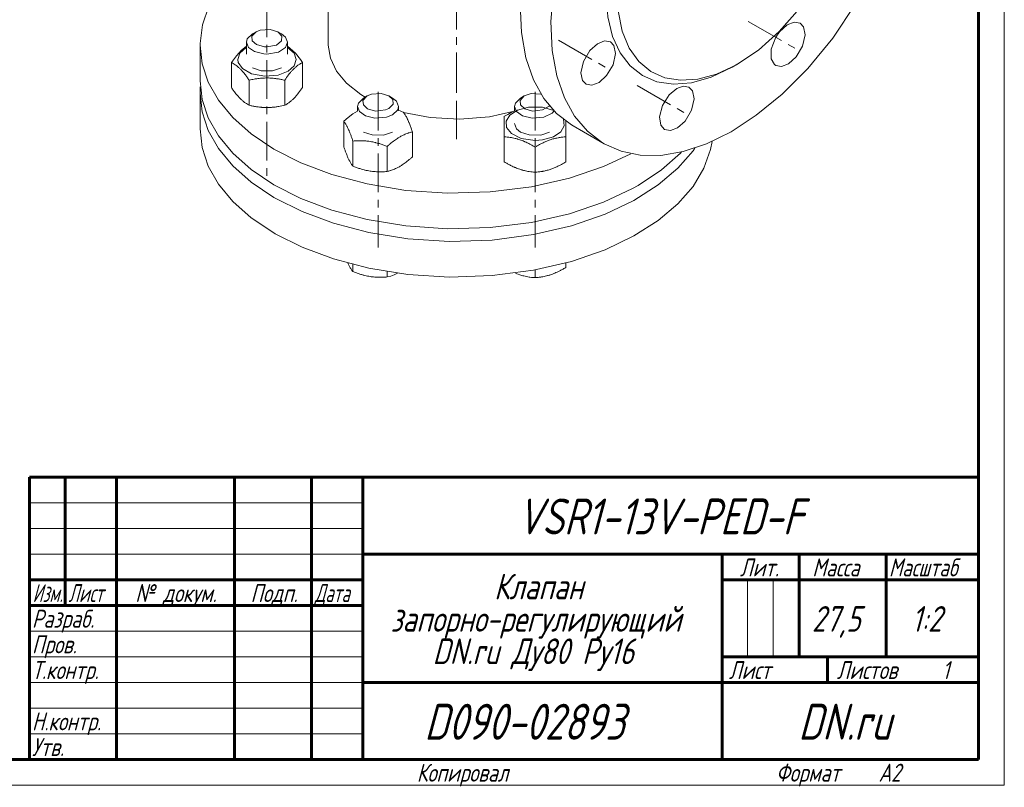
# Model space of a CAD drawing. Header units: millimetres. Extents: x 0 to 594, y 0 to 420.
# Tile 9 of 23: x 402 to 594, y 0 to 149. Entities that reach past the tile are written whole.
import ezdxf

# ---------------------------------------------------------------- set-up
doc = ezdxf.new("R2010")
doc.units = ezdxf.units.MM
for name, pattern in [('K5LT_AXLED', [12, 7.5, -1.5, 1.5, -1.5]), ('K5LT_BASIC', [0]), ('K5LT_THIN', [0])]:
    doc.linetypes.add(name, pattern=pattern)
doc.layers.add('Системный слой (1)', color=7, linetype='Continuous', true_color=0x6c6c6c)
doc.styles.add('KTEXTSTYLE', font='txt', dxfattribs={"width": 0.96, "height": 5})

# ---------------------------------------------------------------- blocks, each defined once
blk = doc.blocks.new('U147')
at = {"layer": 'Системный слой (1)', "color": 7, "linetype": 'K5LT_THIN', "lineweight": 18, "true_color": 0xffffff}
for p, q in [((462.25, 220.79), (462.25, 231.97)), ((462.25, 144.2), (462.25, 176.26))]:
    blk.add_line(p, q, dxfattribs=at)
blk = doc.blocks.new('U194')
at = {"layer": 'Системный слой (1)', "color": 7, "linetype": 'K5LT_THIN', "lineweight": 18, "true_color": 0xffffff}
for p, q in [((462.25, 144.2), (462.65, 141.63)), ((462.65, 141.63), (463.84, 139.13)), ((463.84, 139.13), (465.83, 136.76)), ((465.83, 136.76), (468.61, 134.58)), ((468.61, 134.58), (469.44, 134.07)), ((476.92, 131.06), (482.11, 130.08)), ((493.65, 130.25), (498.24, 131.24)), ((482.11, 130.08), (487.84, 129.77)), ((487.84, 129.77), (493.65, 130.25))]:
    blk.add_line(p, q, dxfattribs=at)
blk = doc.blocks.new('U198')
at = {"layer": 'Системный слой (1)', "color": 7, "linetype": 'K5LT_THIN', "lineweight": 18, "true_color": 0xffffff}
for p, q in [((550.58, 213.12), (546.01, 211.6)), ((554.9, 213.85), (550.58, 213.12)), ((558.93, 213.82), (554.9, 213.85)), ((562.64, 213.06), (558.93, 213.82)), ((565.99, 211.59), (562.64, 213.06)), ((546.01, 211.6), (541.24, 209.26)), ((566.48, 211.3), (565.99, 211.59)), ((569.38, 209.02), (566.48, 211.3)), ((541.24, 209.26), (540.99, 209.11)), ((540.99, 209.11), (536.06, 205.86)), ((571.84, 206.05), (569.38, 209.02)), ((536.06, 205.86), (531.04, 201.72)), ((573.82, 202.41), (571.84, 206.05)), ((531.04, 201.72), (526.04, 196.65)), ((575.27, 198.1), (573.82, 202.41)), ((576.13, 193.12), (575.27, 198.1)), ((526.04, 196.65), (521.18, 190.67)), ((576.33, 187.49), (576.13, 193.12)), ((521.18, 190.67), (516.68, 183.89)), ((575.8, 181.23), (576.33, 187.49)), ((516.68, 183.89), (512.76, 176.57)), ((574.44, 174.39), (575.8, 181.23)), ((512.76, 176.57), (509.65, 169.09)), ((572.19, 167.1), (574.44, 174.39)), ((509.65, 169.09), (507.45, 161.82)), ((569.04, 159.62), (572.19, 167.1)), ((507.45, 161.82), (506.14, 155.01)), ((565.09, 152.32), (569.04, 159.62)), ((506.14, 155.01), (505.64, 148.78)), ((560.56, 145.58), (565.09, 152.32)), ((505.64, 148.78), (505.89, 143.18)), ((555.69, 139.64), (560.56, 145.58)), ((505.89, 143.18), (506.78, 138.24)), ((506.78, 138.24), (508.26, 133.96)), ((550.68, 134.62), (555.69, 139.64)), ((545.67, 130.52), (550.68, 134.62)), ((508.26, 133.96), (510.26, 130.35)), ((540.74, 127.32), (545.67, 130.52)), ((510.26, 130.35), (512.75, 127.42)), ((512.75, 127.42), (515.67, 125.18)), ((535.97, 124.98), (540.74, 127.32)), ((515.67, 125.18), (515.99, 124.99)), ((515.99, 124.99), (519.35, 123.51)), ((531.4, 123.46), (535.97, 124.98)), ((519.35, 123.51), (523.06, 122.75)), ((527.09, 122.72), (531.4, 123.46)), ((523.06, 122.75), (527.09, 122.72))]:
    blk.add_line(p, q, dxfattribs=at)
blk = doc.blocks.new('U200')
at = {"layer": 'Системный слой (1)', "color": 7, "linetype": 'K5LT_THIN', "lineweight": 18, "true_color": 0xffffff}
for p, q in [((551.66, 148.15), (550.19, 146.81)), ((553.05, 148.68), (551.66, 148.15)), ((554.19, 148.48), (553.05, 148.68)), ((554.86, 147.77), (554.19, 148.48)), ((555.17, 146.23), (554.86, 147.77)), ((550.19, 146.81), (549.44, 145.73)), ((554.69, 144.02), (555.17, 146.23)), ((549.44, 145.73), (548.56, 143.42)), ((553.45, 141.91), (554.69, 144.02)), ((548.56, 143.42), (548.55, 141.56)), ((548.55, 141.56), (549.19, 140.43)), ((549.19, 140.43), (549.44, 140.25)), ((549.44, 140.25), (550.59, 140.04)), ((550.59, 140.04), (551.97, 140.58)), ((551.97, 140.58), (553.45, 141.91))]:
    blk.add_line(p, q, dxfattribs=at)
blk = doc.blocks.new('U203')
at = {"layer": 'Системный слой (1)', "color": 7, "linetype": 'K5LT_THIN', "lineweight": 18, "true_color": 0xffffff}
for p, q in [((528.69, 134.5), (527.4, 132.46)), ((530.17, 135.74), (528.69, 134.5)), ((531.4, 136.18), (530.17, 135.74)), ((532.54, 135.98), (531.4, 136.18)), ((533.21, 135.27), (532.54, 135.98)), ((533.53, 133.74), (533.21, 135.27)), ((527.4, 132.46), (526.82, 130.2)), ((533.04, 131.52), (533.53, 133.74)), ((531.8, 129.41), (533.04, 131.52)), ((526.82, 130.2), (527.06, 128.59)), ((527.06, 128.59), (527.79, 127.75)), ((530.33, 128.08), (531.8, 129.41)), ((527.79, 127.75), (528.94, 127.54)), ((528.94, 127.54), (530.33, 128.08))]:
    blk.add_line(p, q, dxfattribs=at)
blk = doc.blocks.new('U204')
at = {"layer": 'Системный слой (1)', "color": 7, "linetype": 'K5LT_THIN', "lineweight": 18, "true_color": 0xffffff}
for p, q in [((552.27, 198.02), (548.81, 197.58)), ((555.44, 197.72), (552.27, 198.02)), ((558.26, 196.7), (555.44, 197.72)), ((545.1, 196.35), (542.05, 194.82)), ((548.81, 197.58), (545.1, 196.35)), ((560.71, 194.97), (558.26, 196.7)), ((542.05, 194.82), (538.04, 192.11)), ((562.72, 192.55), (560.71, 194.97)), ((538.04, 192.11), (533.96, 188.49)), ((564.24, 189.46), (562.72, 192.55)), ((533.96, 188.49), (529.95, 183.96)), ((565.22, 185.69), (564.24, 189.46)), ((565.56, 181.25), (565.22, 185.69)), ((529.95, 183.96), (526.21, 178.59)), ((565.53, 179.88), (565.56, 181.25)), ((526.21, 178.59), (523.02, 172.63)), ((564.93, 174.62), (565.53, 179.88)), ((563.46, 168.82), (564.93, 174.62)), ((523.02, 172.63), (520.64, 166.53)), ((561.08, 162.72), (563.46, 168.82)), ((520.64, 166.53), (519.18, 160.73)), ((557.89, 156.76), (561.08, 162.72)), ((519.18, 160.73), (518.57, 155.47)), ((518.57, 155.47), (518.72, 150.85)), ((554.15, 151.39), (557.89, 156.76)), ((518.72, 150.85), (519.53, 146.89)), ((550.15, 146.86), (554.15, 151.39)), ((519.53, 146.89), (520.91, 143.6)), ((546.07, 143.24), (550.15, 146.86)), ((520.91, 143.6), (522.79, 140.99)), ((542.05, 140.53), (546.07, 143.24)), ((522.79, 140.99), (525.11, 139.07)), ((537.93, 138.57), (541.79, 140.38)), ((541.79, 140.38), (542.05, 140.53)), ((525.11, 139.07), (527.83, 137.84)), ((534.29, 137.57), (537.93, 138.57)), ((527.83, 137.84), (530.91, 137.34)), ((530.91, 137.34), (534.29, 137.57))]:
    blk.add_line(p, q, dxfattribs=at)
blk = doc.blocks.new('U205')
at = {"layer": 'Системный слой (1)', "color": 7, "linetype": 'K5LT_THIN', "lineweight": 18, "true_color": 0xffffff}
for p, q in [((545.1, 198.63), (548.94, 199.72)), ((548.94, 199.72), (552.48, 200)), ((552.48, 200), (555.68, 199.51)), ((540.99, 196.66), (545.1, 198.63)), ((555.68, 199.51), (558.5, 198.31)), ((558.5, 198.31), (560.9, 196.41)), ((538.99, 195.41), (540.99, 196.66)), ((560.9, 196.41), (562.86, 193.86)), ((534.63, 192.02), (538.99, 195.41)), ((562.86, 193.86), (564.32, 190.67)), ((530.25, 187.61), (534.63, 192.02)), ((564.32, 190.67), (565.24, 186.87)), ((526.12, 182.29), (530.25, 187.61)), ((565.24, 186.87), (565.56, 182.49)), ((565.56, 182.49), (565.56, 182.47)), ((522.54, 176.37), (526.12, 182.29)), ((519.76, 170.32), (522.54, 176.37)), ((517.85, 164.47), (519.76, 170.32)), ((516.76, 159.03), (517.85, 164.47)), ((516.42, 154.09), (516.76, 159.03)), ((516.74, 149.7), (516.42, 154.09)), ((517.66, 145.9), (516.74, 149.7)), ((519.13, 142.72), (517.66, 145.9)), ((521.08, 140.16), (519.13, 142.72)), ((523.49, 138.27), (521.08, 140.16)), ((526.31, 137.06), (523.49, 138.27)), ((540.99, 139.91), (536.89, 137.94)), ((529.5, 136.57), (526.31, 137.06)), ((533.04, 136.85), (529.5, 136.57)), ((536.89, 137.94), (533.04, 136.85))]:
    blk.add_line(p, q, dxfattribs=at)
blk = doc.blocks.new('U206')
at = {"layer": 'Системный слой (1)', "color": 7, "linetype": 'K5LT_THIN', "lineweight": 18, "true_color": 0xffffff}
for p, q in [((548.89, 217.32), (544.57, 216.59)), ((552.92, 217.29), (548.89, 217.32)), ((556.63, 216.53), (552.92, 217.29)), ((540, 215.07), (535.23, 212.73)), ((544.57, 216.59), (540, 215.07)), ((559.98, 215.06), (556.63, 216.53)), ((534.98, 212.58), (530.05, 209.33)), ((535.23, 212.73), (534.98, 212.58)), ((530.05, 209.33), (525.03, 205.19)), ((525.03, 205.19), (520.03, 200.12)), ((520.03, 200.12), (515.17, 194.14)), ((515.17, 194.14), (510.67, 187.36)), ((510.67, 187.36), (506.75, 180.04)), ((506.75, 180.04), (503.64, 172.56)), ((503.64, 172.56), (501.44, 165.29)), ((501.44, 165.29), (500.13, 158.48)), ((500.13, 158.48), (499.63, 152.25)), ((499.63, 152.25), (499.88, 146.65)), ((499.88, 146.65), (500.77, 141.71)), ((500.77, 141.71), (502.25, 137.43)), ((502.25, 137.43), (504.25, 133.82)), ((504.25, 133.82), (506.74, 130.89)), ((506.74, 130.89), (509.66, 128.65)), ((509.66, 128.65), (509.98, 128.46))]:
    blk.add_line(p, q, dxfattribs=at)
blk = doc.blocks.new('U207')
at = {"layer": 'Системный слой (1)', "color": 7, "linetype": 'K5LT_THIN', "lineweight": 18, "true_color": 0xffffff}
for p, q in [((514.7, 144.48), (513.23, 143.15)), ((516.09, 145.02), (514.7, 144.48)), ((517.24, 144.82), (516.09, 145.02)), ((517.9, 144.11), (517.24, 144.82)), ((518.22, 142.57), (517.9, 144.11)), ((513.23, 143.15), (511.98, 141.04)), ((517.74, 140.36), (518.22, 142.57)), ((511.98, 141.04), (511.5, 138.83)), ((516.49, 138.25), (517.74, 140.36)), ((511.5, 138.83), (511.82, 137.3)), ((515.02, 136.92), (516.49, 138.25)), ((511.82, 137.3), (512.49, 136.59)), ((512.49, 136.59), (513.63, 136.38)), ((513.63, 136.38), (515.02, 136.92))]:
    blk.add_line(p, q, dxfattribs=at)
blk = doc.blocks.new('U209')
at = {"layer": 'Системный слой (1)', "color": 7, "linetype": 'K5LT_THIN', "lineweight": 18, "true_color": 0xffffff}
for p, q in [((475.94, 131.49), (476.25, 131.38)), ((476.25, 131.38), (476.55, 131.27)), ((476.55, 131.27), (476.84, 131.16))]:
    blk.add_line(p, q, dxfattribs=at)
blk = doc.blocks.new('U210')
at = {"layer": 'Системный слой (1)', "color": 7, "linetype": 'K5LT_THIN', "lineweight": 18, "true_color": 0xffffff}
for p, q in [((466.14, 130.12), (467.04, 130.79)), ((467.04, 130.79), (467.94, 131.35)), ((465.25, 129.36), (466.14, 130.12))]:
    blk.add_line(p, q, dxfattribs=at)
blk = doc.blocks.new('U211')
at = {"layer": 'Системный слой (1)', "color": 7, "linetype": 'K5LT_THIN', "lineweight": 18, "true_color": 0xffffff}
for p, q in [((469.12, 127.27), (470.8, 126.69)), ((470.8, 126.69), (473.03, 126.68)), ((473.03, 126.68), (474.77, 127.27))]:
    blk.add_line(p, q, dxfattribs=at)
blk = doc.blocks.new('U215')
at = {"layer": 'Системный слой (1)', "color": 7, "linetype": 'K5LT_THIN', "lineweight": 18, "true_color": 0xffffff}
for p, q in [((462.25, 169.2), (456.04, 166.75)), ((456.04, 166.75), (452, 164.67)), ((444.04, 158.73), (441.1, 155.3)), ((441.1, 155.3), (439, 151.76)), ((439, 151.76), (437.72, 148.14)), ((437.72, 148.14), (437.25, 144.49)), ((437.25, 144.49), (437.25, 144.2)), ((437.25, 144.2), (437.65, 140.56)), ((437.65, 140.56), (438.85, 136.97)), ((438.85, 136.97), (440.84, 133.46)), ((440.84, 133.46), (443.63, 130.09)), ((443.63, 130.09), (447.23, 126.89)), ((447.23, 126.89), (451.65, 123.93)), ((451.65, 123.93), (456.88, 121.27)), ((515.86, 120.53), (521.23, 123.02)), ((456.88, 121.27), (462.94, 118.97)), ((462.94, 118.97), (469.8, 117.15)), ((509.26, 118.28), (515.86, 120.53)), ((469.8, 117.15), (477.37, 115.9)), ((501.83, 116.59), (509.26, 118.28)), ((477.37, 115.9), (485.47, 115.35)), ((485.47, 115.35), (493.77, 115.58)), ((493.77, 115.58), (501.83, 116.59))]:
    blk.add_line(p, q, dxfattribs=at)
blk = doc.blocks.new('U216')
at = {"layer": 'Системный слой (1)', "color": 7, "linetype": 'K5LT_THIN', "lineweight": 18, "true_color": 0xffffff}
for p, q in [((437.25, 137.26), (437.65, 133.62)), ((437.65, 133.62), (438.85, 130.03)), ((438.85, 130.03), (440.84, 126.52)), ((440.84, 126.52), (443.63, 123.15)), ((443.63, 123.15), (447.23, 119.95)), ((527.19, 119.9), (530.89, 123.17)), ((530.89, 123.17), (531.09, 123.38)), ((447.23, 119.95), (451.65, 116.99)), ((522.61, 116.85), (527.19, 119.9)), ((451.65, 116.99), (456.88, 114.33)), ((515.86, 113.59), (521.55, 116.26)), ((521.55, 116.26), (522.61, 116.85)), ((456.88, 114.33), (462.94, 112.03)), ((509.26, 111.34), (515.86, 113.59)), ((462.94, 112.03), (469.8, 110.21)), ((501.83, 109.65), (509.26, 111.34)), ((469.8, 110.21), (477.37, 108.96)), ((493.77, 108.64), (501.83, 109.65)), ((477.37, 108.96), (485.47, 108.41)), ((485.47, 108.41), (493.77, 108.64))]:
    blk.add_line(p, q, dxfattribs=at)
blk = doc.blocks.new('U217')
at = {"layer": 'Системный слой (1)', "color": 7, "linetype": 'K5LT_THIN', "lineweight": 18, "true_color": 0xffffff}
for p, q in [((470.64, 134.63), (469.82, 134.3)), ((472.58, 134.76), (470.64, 134.63)), ((474.07, 134.3), (472.58, 134.76)), ((469.82, 134.3), (469.01, 133.44)), ((469.01, 133.44), (469.08, 132.55)), ((469.08, 132.55), (469.92, 131.79)), ((474.8, 133.59), (474.07, 134.3)), ((474.07, 131.85), (474.88, 132.7)), ((474.88, 132.7), (474.8, 133.59)), ((469.92, 131.79), (471.46, 131.36)), ((471.46, 131.36), (473.41, 131.56)), ((473.41, 131.56), (474.07, 131.85))]:
    blk.add_line(p, q, dxfattribs=at)
blk = doc.blocks.new('U218')
at = {"layer": 'Системный слой (1)', "color": 7, "linetype": 'K5LT_THIN', "lineweight": 18, "true_color": 0xffffff}
for p, q in [((466.07, 101.72), (466.1, 101.66)), ((466.1, 101.66), (466.12, 101.61)), ((466.12, 101.61), (466.15, 101.56))]:
    blk.add_line(p, q, dxfattribs=at)
blk = doc.blocks.new('U219')
at = {"layer": 'Системный слой (1)', "color": 7, "linetype": 'K5LT_THIN', "lineweight": 18, "true_color": 0xffffff}
for p, q in [((468.11, 132.92), (467.94, 132.25)), ((469.12, 133.89), (468.11, 132.92)), ((475.55, 133.25), (474.77, 133.89)), ((475.94, 132.25), (475.55, 133.25)), ((467.94, 132.25), (468.34, 131.26)), ((468.34, 131.26), (469.49, 130.43)), ((473.62, 130.16), (474.77, 130.62)), ((474.77, 130.62), (475.78, 131.59)), ((475.78, 131.59), (475.94, 132.25)), ((469.49, 130.43), (471.35, 129.97)), ((471.35, 129.97), (473.62, 130.16))]:
    blk.add_line(p, q, dxfattribs=at)
blk = doc.blocks.new('U220')
at = {"layer": 'Системный слой (1)', "color": 7, "linetype": 'K5LT_THIN', "lineweight": 18, "true_color": 0xffffff}
for p, q in [((473.74, 99.03), (474.41, 99.21)), ((474.41, 99.21), (475.08, 99.46)), ((475.08, 99.46), (475.77, 99.77))]:
    blk.add_line(p, q, dxfattribs=at)
blk = doc.blocks.new('U221')
at = {"layer": 'Системный слой (1)', "color": 7, "linetype": 'K5LT_THIN', "lineweight": 18, "true_color": 0xffffff}
for p, q in [((444.6, 141.4), (444.99, 142.61)), ((444.99, 142.61), (446.16, 143.67)), ((446.16, 143.67), (446.3, 143.75)), ((454.3, 143.75), (455.59, 142.62)), ((455.59, 142.62), (456, 141.38)), ((444.68, 140.83), (444.6, 141.4)), ((445.5, 139.63), (444.68, 140.83)), ((455.59, 140.18), (454.41, 139.13)), ((456, 141.38), (455.59, 140.18)), ((447.27, 138.62), (445.5, 139.63)), ((449.91, 138.12), (447.27, 138.62)), ((452.48, 138.37), (449.91, 138.12)), ((454.41, 139.13), (452.48, 138.37))]:
    blk.add_line(p, q, dxfattribs=at)
blk = doc.blocks.new('U222')
at = {"layer": 'Системный слой (1)', "color": 7, "linetype": 'K5LT_THIN', "lineweight": 18, "true_color": 0xffffff}
for p, q in [((445.32, 143.21), (446.3, 143.97)), ((443.37, 140.83), (444.33, 142.14)), ((444.33, 142.14), (445.32, 143.21))]:
    blk.add_line(p, q, dxfattribs=at)
blk = doc.blocks.new('U223')
at = {"layer": 'Системный слой (1)', "color": 7, "linetype": 'K5LT_THIN', "lineweight": 18, "true_color": 0xffffff}
for p, q in [((447.47, 139.77), (449.15, 139.19)), ((449.15, 139.19), (451.39, 139.18)), ((451.39, 139.18), (453.12, 139.77))]:
    blk.add_line(p, q, dxfattribs=at)
blk = doc.blocks.new('U224')
at = {"layer": 'Системный слой (1)', "color": 7, "linetype": 'K5LT_THIN', "lineweight": 18, "true_color": 0xffffff}
for p, q in [((454.3, 143.97), (454.85, 143.57)), ((454.85, 143.57), (455.84, 142.63)), ((455.84, 142.63), (456.82, 141.41)), ((456.82, 141.41), (457.22, 140.83))]:
    blk.add_line(p, q, dxfattribs=at)
blk = doc.blocks.new('U225')
at = {"layer": 'Системный слой (1)', "color": 7, "linetype": 'K5LT_THIN', "lineweight": 18, "true_color": 0xffffff}
for p, q in [((498.71, 99.77), (498.99, 99.66)), ((498.99, 99.66), (499.28, 99.55)), ((499.28, 99.55), (499.56, 99.45))]:
    blk.add_line(p, q, dxfattribs=at)
blk = doc.blocks.new('U226')
at = {"layer": 'Системный слой (1)', "color": 7, "linetype": 'K5LT_THIN', "lineweight": 18, "true_color": 0xffffff}
for p, q in [((501.82, 134.75), (500.44, 134.3)), ((503.7, 134.67), (501.82, 134.75)), ((500.44, 134.3), (499.63, 133.44)), ((499.63, 133.44), (499.7, 132.55)), ((499.7, 132.55), (500.54, 131.79)), ((500.54, 131.79), (502.08, 131.36)), ((502.08, 131.36), (504.02, 131.56)), ((504.02, 131.56), (505.27, 132.33)), ((505.27, 132.33), (505.33, 132.4))]:
    blk.add_line(p, q, dxfattribs=at)
blk = doc.blocks.new('U227')
at = {"layer": 'Системный слой (1)', "color": 7, "linetype": 'K5LT_THIN', "lineweight": 18, "true_color": 0xffffff}
for p, q in [((498.73, 132.92), (498.56, 132.25)), ((499.73, 133.89), (498.73, 132.92)), ((498.56, 132.25), (498.95, 131.26)), ((498.95, 131.26), (500.1, 130.43)), ((504.24, 130.16), (505.88, 130.96)), ((505.88, 130.96), (506.26, 131.37)), ((500.1, 130.43), (501.96, 129.97)), ((501.96, 129.97), (504.24, 130.16))]:
    blk.add_line(p, q, dxfattribs=at)
blk = doc.blocks.new('U228')
at = {"layer": 'Системный слой (1)', "color": 7, "linetype": 'K5LT_THIN', "lineweight": 18, "true_color": 0xffffff}
for p, q in [((447.47, 146.39), (446.46, 145.41)), ((453.9, 145.75), (453.12, 146.39)), ((446.46, 145.41), (446.3, 144.75)), ((446.3, 144.75), (446.69, 143.75)), ((453.88, 143.73), (454.3, 144.75)), ((454.3, 144.75), (453.9, 145.75)), ((446.69, 143.75), (447.84, 142.93)), ((447.84, 142.93), (449.7, 142.47)), ((449.7, 142.47), (450.3, 142.44)), ((450.3, 142.44), (452.52, 142.83)), ((452.52, 142.83), (453.88, 143.73))]:
    blk.add_line(p, q, dxfattribs=at)
blk = doc.blocks.new('U229')
at = {"layer": 'Системный слой (1)', "color": 7, "linetype": 'K5LT_THIN', "lineweight": 18, "true_color": 0xffffff}
for p, q in [((448.18, 146.79), (447.36, 145.94)), ((447.36, 145.94), (447.44, 145.05)), ((448.99, 147.13), (448.18, 146.79)), ((450.93, 147.26), (448.99, 147.13)), ((452.42, 146.79), (450.93, 147.26)), ((452.51, 146.74), (452.42, 146.79)), ((453.22, 145.95), (452.51, 146.74)), ((453.16, 145.05), (453.22, 145.95)), ((447.44, 145.05), (448.27, 144.29)), ((448.27, 144.29), (449.81, 143.86)), ((450.3, 143.84), (452.18, 144.22)), ((452.18, 144.22), (453.16, 145.05)), ((449.81, 143.86), (450.3, 143.84))]:
    blk.add_line(p, q, dxfattribs=at)
blk = doc.blocks.new('U230')
at = {"layer": 'Системный слой (1)', "color": 7, "linetype": 'K5LT_THIN', "lineweight": 18, "true_color": 0xffffff}
for p, q in [((437.3, 136.04), (437.25, 134.81)), ((437.25, 134.81), (437.65, 131.17)), ((437.65, 131.17), (438.85, 127.58)), ((438.85, 127.58), (440.84, 124.07)), ((440.84, 124.07), (443.63, 120.7)), ((530.38, 120.21), (533.35, 123.62)), ((533.35, 123.62), (533.7, 124.13)), ((443.63, 120.7), (447.23, 117.5)), ((526.55, 116.96), (530.38, 120.21)), ((447.23, 117.5), (451.65, 114.54)), ((521.82, 113.95), (526.55, 116.96)), ((451.65, 114.54), (451.9, 114.4)), ((451.9, 114.4), (457.18, 111.75)), ((516.18, 111.27), (521.82, 113.95)), ((457.18, 111.75), (463.27, 109.48)), ((463.27, 109.48), (470.17, 107.68)), ((509.63, 108.99), (516.18, 111.27)), ((470.17, 107.68), (477.77, 106.47)), ((502.23, 107.27), (509.63, 108.99)), ((477.77, 106.47), (485.9, 105.95)), ((485.9, 105.95), (494.19, 106.22)), ((494.19, 106.22), (502.23, 107.27))]:
    blk.add_line(p, q, dxfattribs=at)
blk = doc.blocks.new('U231')
at = {"layer": 'Системный слой (1)', "color": 7, "linetype": 'K5LT_THIN', "lineweight": 18, "true_color": 0xffffff}
for p, q in [((437.25, 127.87), (437.65, 124.23)), ((536.76, 123.84), (537.08, 125.45)), ((437.65, 124.23), (438.85, 120.64)), ((535.47, 120.23), (536.76, 123.84)), ((438.85, 120.64), (440.84, 117.13)), ((533.35, 116.68), (535.47, 120.23)), ((440.84, 117.13), (443.63, 113.76)), ((530.38, 113.27), (533.35, 116.68)), ((443.63, 113.76), (447.23, 110.56)), ((526.55, 110.02), (530.38, 113.27)), ((447.23, 110.56), (451.65, 107.6)), ((521.82, 107.01), (526.55, 110.02)), ((451.65, 107.6), (451.9, 107.46)), ((451.9, 107.46), (457.18, 104.81)), ((516.18, 104.33), (521.82, 107.01)), ((457.18, 104.81), (463.27, 102.54)), ((509.63, 102.05), (516.18, 104.33)), ((463.27, 102.54), (470.17, 100.74)), ((502.23, 100.33), (509.63, 102.05)), ((470.17, 100.74), (477.77, 99.53)), ((494.19, 99.28), (502.23, 100.33)), ((477.77, 99.53), (485.9, 99.01)), ((485.9, 99.01), (494.19, 99.28))]:
    blk.add_line(p, q, dxfattribs=at)
blk = doc.blocks.new('U248')
at = {"layer": 'Системный слой (1)', "color": 7, "linetype": 'K5LT_THIN', "lineweight": 18, "true_color": 0xffffff}
for p, q in [((496.92, 129.4), (497.63, 130.56)), ((497.63, 130.56), (499.1, 131.52)), ((499.1, 131.52), (501.3, 132.12)), ((501.3, 132.12), (504.01, 132.09)), ((504.01, 132.09), (506.18, 131.45)), ((497.01, 128.16), (496.92, 129.4)), ((508.07, 129.74), (508.22, 128.5)), ((497.95, 126.97), (497.01, 128.16)), ((499.86, 126.01), (497.95, 126.97)), ((507.57, 127.33), (506.15, 126.35)), ((508.22, 128.5), (507.57, 127.33)), ((502.56, 125.62), (499.86, 126.01)), ((504, 125.72), (502.56, 125.62)), ((506.15, 126.35), (504, 125.72))]:
    blk.add_line(p, q, dxfattribs=at)
blk = doc.blocks.new('U249')
at = {"layer": 'Системный слой (1)', "color": 7, "linetype": 'K5LT_THIN', "lineweight": 18, "true_color": 0xffffff}
for p, q in [((496.56, 130.33), (497.22, 130.71)), ((497.22, 130.71), (497.88, 131.06)), ((497.88, 131.06), (498.56, 131.38))]:
    blk.add_line(p, q, dxfattribs=at)
blk = doc.blocks.new('U250')
at = {"layer": 'Системный слой (1)', "color": 7, "linetype": 'K5LT_THIN', "lineweight": 18, "true_color": 0xffffff}
for p, q in [((498.56, 128.91), (498.95, 127.91)), ((498.95, 127.91), (499.73, 127.27)), ((499.73, 127.27), (501.41, 126.69)), ((501.41, 126.69), (503.65, 126.68)), ((503.65, 126.68), (505.39, 127.27))]:
    blk.add_line(p, q, dxfattribs=at)
blk = doc.blocks.new('U284')
at = {"color": 7, "linetype": 'K5LT_THIN', "lineweight": 18, "true_color": 0xffffff}
for p, q in [((594, 420), (594, 0)), ((404, 55), (469, 55)), ((404, 50), (469, 50)), ((404, 45), (469, 45)), ((543.96, 25), (543.96, 40)), ((548.98, 25), (548.98, 40)), ((404, 30), (469, 30)), ((404, 25), (469, 25)), ((404, 20), (469, 20)), ((404, 15), (469, 15)), ((404, 10), (469, 10)), ((594, 0), (0, 0))]:
    blk.add_line(p, q, dxfattribs=at)
at = {"color": 143, "linetype": 'K5LT_BASIC', "lineweight": 60, "true_color": 0x33acca}
for p, q in [((589, 415), (589, 5)), ((404, 60), (589, 60)), ((404, 5), (404, 60)), ((411, 35), (411, 60)), ((421, 5), (421, 60)), ((444, 5), (444, 60)), ((459, 5), (459, 60)), ((469, 5), (469, 60)), ((469, 45), (589, 45)), ((539, 5), (539, 45)), ((554, 25), (554, 45)), ((571, 25), (571, 45)), ((404, 40), (469, 40)), ((539, 40), (554, 40)), ((554, 40), (589, 40)), ((404, 35), (469, 35)), ((539, 25), (589, 25)), ((559.57, 20), (559.57, 25)), ((469, 20), (539, 20)), ((539, 20), (589, 20)), ((589, 5), (20, 5))]:
    blk.add_line(p, q, dxfattribs=at)
at = {"color": 7, "attachment_point": 1, "style": 'KTEXTSTYLE'}
for s, insert, char_height in [('\\fArial|b0|c204|p34;\\H5.0;\\W1.000;\\Q15;\\fGOST Type AU|b0|i0|c204|p34;\\Q15;\\W0.960;\\H7.00;VSR1-13V-PED-F', (499.02, 55.86), 7), ('\\fArial|b0|c204|p34;\\H5.0;\\W1.000;\\Q15;\\fGOST Type AU|b0|i0|c204|p34;\\Q15;\\W0.960;\\H3.50;Лит.', (542.47, 44.18), 3.5), ('\\fArial|b0|c204|p34;\\H5.0;\\W1.000;\\Q15;\\fGOST Type AU|b0|i0|c204|p34;\\Q15;\\W0.960;\\H3.50;Масса', (556.58, 44.18), 3.5), ('\\fArial|b0|c204|p34;\\H5.0;\\W1.000;\\Q15;\\fGOST Type AU|b0|i0|c204|p34;\\Q15;\\W0.926;\\H3.50;Масштаб', (571.52, 44.18), 3.5), ('\\fArial|b0|c204|p34;\\H5.0;\\W1.000;\\Q15;\\fGOST Type AU|b0|i0|c204|p34;\\Q15;\\W0.960;Клапан', (494.56, 41.21), 5), ('\\fArial|b0|c204|p34;\\H5.0;\\W1.000;\\Q15;\\fGOST Type AU|b0|i0|c204|p34;\\Q15;\\W0.786;\\H3.50;Изм.', (404.62, 39.18), 3.5), ('\\fArial|b0|c204|p34;\\H5.0;\\W1.000;\\Q15;\\fGOST Type AU|b0|i0|c204|p34;\\Q15;\\W0.800;\\H3.50;Лист', (411.61, 39.18), 3.5), ('\\fArial|b0|c204|p34;\\H5.0;\\W1.000;\\Q15;\\fGOST Type AU|b0|i0|c204|p34;\\Q15;\\W0.960;\\H3.50;№ докум.', (424.63, 39.18), 3.5), ('\\fArial|b0|c204|p34;\\H5.0;\\W1.000;\\Q15;\\fGOST Type AU|b0|i0|c204|p34;\\Q15;\\W0.960;\\H3.50;Подп.', (447.1, 39.18), 3.5), ('\\fArial|b0|c204|p34;\\H5.0;\\W1.000;\\Q15;\\fGOST Type AU|b0|i0|c204|p34;\\Q15;\\W0.800;\\H3.50;Дата', (459.61, 39.18), 3.5), ('\\fArial|b0|c204|p34;\\H5.0;\\W1.000;\\Q15;\\fGOST Type AU|b0|i0|c204|p34;\\Q15;\\W0.960;\\H3.50;Разраб.', (404.5, 34.18), 3.5), ('\\fArial|b0|c204|p34;\\H5.0;\\W1.000;\\Q15;\\fGOST Type AU|b0|i0|c204|p34;\\Q15;\\W0.960;запорно-регулирующий', (474.38, 34.9), 5), ('\\fArial|b0|c204|p34;\\H5.0;\\W1.000;\\Q15;\\fGOST Type AU|b0|i0|c204|p34;\\Q15;\\W0.960;27,5', (556.5, 34.9), 5), ('\\fArial|b0|c204|p34;\\H5.0;\\W1.000;\\Q15;\\fGOST Type AU|b0|i0|c204|p34;\\Q15;\\W0.960;{\\c16737820;1:2}', (575.92, 34.9), 5), ('\\fArial|b0|c204|p34;\\H5.0;\\W1.000;\\Q15;\\fGOST Type AU|b0|i0|c204|p34;\\Q15;\\W0.960;\\H3.50;Пров.', (404.5, 29.18), 3.5), ('\\fArial|b0|c204|p34;\\H5.0;\\W1.000;\\Q15;\\fGOST Type AU|b0|i0|c204|p34;\\Q15;\\W0.960;DN.ru Ду80 Ру16', (482.58, 28.59), 5), ('\\fArial|b0|c204|p34;\\H5.0;\\W1.000;\\Q15;\\fGOST Type AU|b0|i0|c204|p34;\\Q15;\\W0.960;\\H3.50;Т.контр.', (404.5, 24.18), 3.5), ('\\fArial|b0|c204|p34;\\H5.0;\\W1.000;\\Q15;\\fGOST Type AU|b0|i0|c204|p34;\\Q15;\\W0.960;\\H3.50;Лист', (540.32, 24.18), 3.5), ('\\fArial|b0|c204|p34;\\H5.0;\\W1.000;\\Q15;\\fGOST Type AU|b0|i0|c204|p34;\\Q15;\\W0.960;\\H3.50;Листов', (561.36, 24.18), 3.5), ('\\fArial|b0|c204|p34;\\H5.0;\\W1.000;\\Q15;\\fGOST Type AU|b0|i0|c204|p34;\\Q15;\\W0.960;\\H3.50;1', (581.91, 24.18), 3.5), ('\\fArial|b0|c204|p34;\\H5.0;\\W1.000;\\Q15;\\fGOST Type AU|b0|i0|c204|p34;\\Q15;\\W0.960;\\H7.00;D090-02893', (480.96, 15.86), 7), ('\\fArial|b0|c204|p34;\\H5.0;\\W1.000;\\Q15;\\fGOST Type AU|b0|i0|c204|p34;\\Q15;\\W0.960;\\H7.00;DN.ru', (553.84, 15.86), 7), ('\\fArial|b0|c204|p34;\\H5.0;\\W1.000;\\Q15;\\fGOST Type AU|b0|i0|c204|p34;\\Q15;\\W0.960;\\H3.50;Н.контр.', (404.5, 14.18), 3.5), ('\\fArial|b0|c204|p34;\\H5.0;\\W1.000;\\Q15;\\fGOST Type AU|b0|i0|c204|p34;\\Q15;\\W0.960;\\H3.50;Утв.', (404.5, 9.18), 3.5), ('\\fArial|b0|c204|p34;\\H5.0;\\W1.000;\\Q15;\\fGOST Type AU|b0|i0|c204|p34;\\Q15;\\W0.960;\\H3.50;Копировал', (479.5, 4.18), 3.5), ('\\fArial|b0|c204|p34;\\H5.0;\\W1.000;\\Q15;\\fGOST Type AU|b0|i0|c204|p34;\\Q15;\\W0.960;\\H3.50;Формат', (549.5, 4.18), 3.5), ('\\fArial|b0|c204|p34;\\H5.0;\\W1.000;\\Q15;\\fGOST Type AU|b0|i0|c204|p34;\\Q15;\\W0.960;\\H3.50;A2', (569.5, 4.18), 3.5)]:
    blk.add_mtext(s, dxfattribs=dict(at, insert=insert, char_height=char_height))

msp = doc.modelspace()

# ---------------------------------------------------------------- linework, layer by layer
at = {"layer": 'Системный слой (1)', "color": 30, "linetype": 'K5LT_AXLED', "lineweight": 18, "true_color": 0xff8000}
for p, q in [((487.2516, 135.26), (487.2516, 245.9835)), ((450.2964, 165.2441), (450.2964, 117.2775)), ((544.0732, 148.8324), (553.5477, 143.3623)), ((507.118, 145.1717), (516.5925, 139.7016)), ((487.2516, 125.8703), (487.2516, 136.8105)), ((522.4253, 136.334), (531.8998, 130.8639)), ((471.9443, 135.0703), (471.9443, 104.7791)), ((502.5589, 135.0703), (502.5589, 104.7791))]:
    msp.add_line(p, q, dxfattribs=at)
at = {"layer": 'Системный слой (1)', "color": 7, "linetype": 'K5LT_THIN', "lineweight": 18, "true_color": 0xffffff}
for p, q in [((448.1751, 146.7935), (447.468, 146.3852)), ((452.4177, 146.7935), (453.1248, 146.3852)), ((437.2516, 137.26), (437.2516, 144.2002)), ((446.2964, 142.4579), (446.2964, 144.7522)), ((454.2964, 142.4579), (454.2964, 144.7522)), ((443.3682, 135.9415), (443.3682, 140.8256)), ((457.2246, 135.9415), (457.2246, 140.8256)), ((542.0524, 140.526), (540.9917, 139.9136)), ((446.8323, 132.4774), (446.8323, 137.3615)), ((453.7605, 132.4774), (453.7605, 137.3615)), ((437.2516, 127.8703), (437.2516, 134.8105)), ((469.8229, 134.2951), (469.1158, 133.8868)), ((474.0656, 134.2951), (474.7727, 133.8868)), ((500.4376, 134.2951), (499.7305, 133.8868)), ((467.9443, 131.3497), (467.9443, 132.2538)), ((475.9443, 131.4905), (475.9443, 132.2538)), ((498.5589, 131.3795), (498.5589, 132.2538)), ((465.2521, 124.4784), (465.2521, 129.3625)), ((496.5589, 126.3272), (496.5589, 130.3272)), ((508.5589, 129.3762), (508.5589, 126.3272)), ((478.6364, 122.4078), (478.6364, 127.2919)), ((515.9917, 124.9856), (509.9813, 128.4557)), ((467.0453, 120.6147), (467.0453, 125.4988)), ((496.5589, 121.4431), (496.5589, 126.3272)), ((508.5589, 121.4431), (508.5589, 126.3272)), ((473.7374, 119.5794), (473.7374, 124.4635)), ((502.5589, 119.4431), (502.5589, 124.3272)), ((508.5589, 101.7552), (508.5589, 100.8893)), ((467.0453, 101.4651), (467.0453, 100.0608)), ((473.7374, 100.0772), (473.7374, 99.0256)), ((502.5589, 100.3888), (502.5589, 98.8893))]:
    msp.add_line(p, q, dxfattribs=at)
for points, knots in [([(446.8323, 137.3615), (446.6977, 137.5595), (446.5006, 137.8415), (446.2071, 138.2403), (445.9629, 138.5574), (445.709, 138.8676), (445.4778, 139.1336), (445.2644, 139.3651), (445.0574, 139.5758), (444.8602, 139.764), (444.6401, 139.961), (444.3952, 140.1627), (444.0697, 140.4051), (443.7272, 140.6276), (443.4769, 140.7681), (443.3682, 140.8256)], [0, 0, 0, 0, 1.91244871, 2.78068749, 4.10062144, 5.2997801, 6.27754197, 7.2675193, 8.21485807, 9.10206657, 9.9581603, 11.22579665, 12.46383647, 14.45325251, 16, 16, 16, 16]), ([(457.2246, 140.8256), (457.09, 140.7545), (456.8672, 140.6276), (456.5733, 140.4364), (456.3289, 140.2621), (456.137, 140.1128), (455.9421, 139.9505), (455.7632, 139.7927), (455.5523, 139.5926), (455.3503, 139.3877), (455.1573, 139.18), (454.9702, 138.9679), (454.7567, 138.7139), (454.3499, 138.2032), (454.009, 137.7272), (453.7605, 137.3615)], [0, 0, 0, 0, 1.91244871, 3.14326416, 4.10062144, 5.2997801, 5.78516139, 6.77396186, 7.74689331, 8.66319342, 9.53045066, 10.38342183, 11.22579665, 12.46383647, 16, 16, 16, 16]), ([(453.7605, 137.3615), (453.5241, 137.4172), (453.175, 137.4932), (452.5891, 137.6025), (452.0677, 137.6828), (451.5853, 137.7363), (451.1955, 137.7688), (450.8007, 137.7922), (450.3145, 137.8025), (449.9105, 137.7948), (449.4996, 137.7762), (449.0686, 137.7442), (448.4682, 137.6751), (447.7205, 137.5569), (447.1601, 137.4388), (446.8323, 137.3615)], [0, 0, 0, 0, 1.67981626, 2.46425431, 4.10062144, 5.2997801, 5.78516139, 6.77396186, 7.99981908, 9.10206657, 9.53045066, 10.80829449, 12.05516695, 13.66764409, 16, 16, 16, 16]), ([(443.3682, 135.9415), (443.5028, 135.7434), (443.6999, 135.4614), (443.9934, 135.0627), (444.2376, 134.7456), (444.4916, 134.4354), (444.7227, 134.1694), (444.9361, 133.9379), (445.1432, 133.7271), (445.3403, 133.539), (445.5605, 133.342), (445.8053, 133.1403), (446.1309, 132.8979), (446.4734, 132.6754), (446.7236, 132.5348), (446.8323, 132.4774)], [0, 0, 0, 0, 1.91244871, 2.78068749, 4.10062144, 5.2997801, 6.27754197, 7.2675193, 8.21485807, 9.10206657, 9.9581603, 11.22579665, 12.46383647, 14.45325251, 16, 16, 16, 16]), ([(453.7605, 132.4774), (453.8951, 132.5485), (454.118, 132.6754), (454.4118, 132.8666), (454.6563, 133.0409), (454.8481, 133.1902), (455.043, 133.3525), (455.2219, 133.5103), (455.4328, 133.7104), (455.6348, 133.9153), (455.8279, 134.1229), (456.015, 134.3351), (456.2284, 134.5891), (456.6352, 135.0998), (456.9761, 135.5758), (457.2246, 135.9415)], [0, 0, 0, 0, 1.91244871, 3.14326416, 4.10062144, 5.2997801, 5.78516139, 6.77396186, 7.74689331, 8.66319342, 9.53045066, 10.38342183, 11.22579665, 12.46383647, 16, 16, 16, 16]), ([(446.8323, 132.4774), (447.0688, 132.4217), (447.4179, 132.3456), (448.0037, 132.2363), (448.5252, 132.156), (449.0075, 132.1026), (449.3973, 132.07), (449.7921, 132.0467), (450.2783, 132.0364), (450.6823, 132.0441), (451.0311, 132.0599), (451.4021, 132.0847), (451.946, 132.1401), (452.7568, 132.2588), (453.3768, 132.3869), (453.7605, 132.4774)], [0, 0, 0, 0, 1.67981626, 2.46425431, 4.10062144, 5.2997801, 5.78516139, 6.77396186, 7.99981908, 9.10206657, 9.53045066, 10.38342183, 11.6431022, 13.2698425, 16, 16, 16, 16]), ([(476.8432, 131.1556), (476.9222, 131.0574), (477.0377, 130.9035), (477.1899, 130.6761), (477.3069, 130.4888), (477.4062, 130.3174), (477.5071, 130.1325), (477.5997, 129.9541), (477.7089, 129.7297), (477.8297, 129.4661), (477.9456, 129.1961), (478.0736, 128.8802), (478.2425, 128.4413), (478.4356, 127.8982), (478.5801, 127.4644), (478.6364, 127.2919)], [0, 0, 0, 0, 2.16740212, 3.14326416, 4.10062144, 5.2997801, 5.78516139, 6.77396186, 7.74689331, 8.66319342, 9.9581603, 10.80659157, 12.05516695, 14.45325251, 16, 16, 16, 16]), ([(467.0453, 125.4988), (466.9756, 125.7124), (466.8736, 126.0171), (466.6998, 126.5119), (466.555, 126.9028), (466.4045, 127.2815), (466.2792, 127.5801), (466.1534, 127.8615), (466.0488, 128.0791), (465.9586, 128.2578), (465.8625, 128.4399), (465.7369, 128.6612), (465.5268, 129.0001), (465.3661, 129.2207), (465.2521, 129.3625)], [0, 0, 0, 0, 1.79292067, 2.60689452, 4.3966445, 5.4235888, 6.35058924, 7.49983039, 8.53318741, 8.9347975, 9.73445796, 10.91540832, 12.06338776, 15, 15, 15, 15]), ([(478.6364, 127.2919), (478.4342, 127.2426), (478.1552, 127.166), (477.74, 127.0306), (477.4069, 126.9085), (477.0398, 126.7541), (476.7129, 126.5997), (476.4111, 126.443), (476.1263, 126.2821), (475.8918, 126.1392), (475.6235, 125.9671), (475.3187, 125.7592), (474.7895, 125.3675), (474.2623, 124.9337), (473.8679, 124.5823), (473.7374, 124.4635)], [0, 0, 0, 0, 2.03202427, 2.78068749, 4.10062144, 5.2997801, 6.35420746, 7.2675193, 8.21485807, 9.10206657, 9.53045066, 10.80829449, 12.05516695, 14.68751572, 16, 16, 16, 16]), ([(473.7374, 124.4635), (473.509, 124.5546), (473.1718, 124.6827), (472.6059, 124.8796), (472.1022, 125.0378), (471.6363, 125.1634), (471.2598, 125.2541), (470.8785, 125.3364), (470.4088, 125.4194), (470.0186, 125.4721), (469.6817, 125.5084), (469.3233, 125.539), (468.798, 125.5649), (468.0148, 125.5674), (467.4159, 125.5319), (467.0453, 125.4988)], [0, 0, 0, 0, 1.67981626, 2.46425431, 4.10062144, 5.2997801, 5.78516139, 6.77396186, 7.99981908, 9.10206657, 9.53045066, 10.38342183, 11.6431022, 13.2698425, 16, 16, 16, 16]), ([(502.5589, 124.3272), (502.3542, 124.4512), (502.0518, 124.628), (501.5445, 124.9064), (501.0929, 125.1372), (500.6752, 125.3299), (500.3376, 125.475), (499.9957, 125.6123), (499.5746, 125.763), (499.2247, 125.8719), (498.9227, 125.9568), (498.6014, 126.039), (498.1811, 126.1298), (497.4781, 126.2503), (496.9402, 126.3039), (496.5589, 126.3272)], [0, 0, 0, 0, 1.67981626, 2.46425431, 4.10062144, 5.2997801, 5.78516139, 6.77396186, 7.99981908, 9.10206657, 9.53045066, 10.38342183, 11.6431022, 12.86761361, 16, 16, 16, 16]), ([(508.5589, 126.3272), (508.3542, 126.3147), (508.0518, 126.2899), (507.6148, 126.2384), (507.3134, 126.1942), (506.9585, 126.1323), (506.6752, 126.0741), (506.3376, 125.9941), (506.0277, 125.9119), (505.6625, 125.801), (505.3125, 125.6815), (504.9782, 125.5554), (504.6541, 125.4223), (504.2844, 125.2586), (503.725, 124.9896), (503.1325, 124.6683), (502.6998, 124.4125), (502.5589, 124.3272)], [0, 0, 0, 0, 1.88979329, 2.77228609, 3.97396019, 4.61319913, 5.96225261, 6.50830656, 7.62070709, 8.71525498, 9.7460926, 10.72175699, 11.68134955, 12.62902123, 14.02181603, 16.69800425, 18, 18, 18, 18]), ([(465.2521, 124.4784), (465.3218, 124.2648), (465.4238, 123.9601), (465.5976, 123.4653), (465.7424, 123.0743), (465.8929, 122.6956), (466.0182, 122.3971), (466.144, 122.1156), (466.2486, 121.898), (466.3389, 121.7193), (466.4349, 121.5372), (466.5605, 121.316), (466.7706, 120.977), (466.9313, 120.7564), (467.0453, 120.6147)], [0, 0, 0, 0, 1.79292067, 2.60689452, 4.3966445, 5.4235888, 6.35058924, 7.49983039, 8.53318741, 8.9347975, 9.73445796, 10.91540832, 12.06338776, 15, 15, 15, 15]), ([(473.7374, 119.5794), (473.9397, 119.6287), (474.2186, 119.7054), (474.6338, 119.8407), (474.967, 119.9628), (475.334, 120.1172), (475.6609, 120.2716), (475.9627, 120.4284), (476.2476, 120.5892), (476.482, 120.7321), (476.7504, 120.9042), (477.0551, 121.1121), (477.5844, 121.5038), (478.1116, 121.9377), (478.506, 122.289), (478.6364, 122.4078)], [0, 0, 0, 0, 2.03202427, 2.78068749, 4.10062144, 5.2997801, 6.35420746, 7.2675193, 8.21485807, 9.10206657, 9.53045066, 10.80829449, 12.05516695, 14.68751572, 16, 16, 16, 16]), ([(496.5589, 121.4431), (496.7637, 121.3191), (497.066, 121.1423), (497.5734, 120.8639), (498.025, 120.6331), (498.4427, 120.4404), (498.7803, 120.2953), (499.1222, 120.158), (499.5433, 120.0073), (499.8931, 119.8984), (500.1952, 119.8135), (500.5165, 119.7313), (500.9368, 119.6405), (501.6398, 119.52), (502.1777, 119.4664), (502.5589, 119.4431)], [0, 0, 0, 0, 1.67981626, 2.46425431, 4.10062144, 5.2997801, 5.78516139, 6.77396186, 7.99981908, 9.10206657, 9.53045066, 10.38342183, 11.6431022, 12.86761361, 16, 16, 16, 16]), ([(502.5589, 119.4431), (502.7637, 119.4556), (503.066, 119.4804), (503.5031, 119.5319), (503.8045, 119.5761), (504.1594, 119.638), (504.4427, 119.6962), (504.7803, 119.7762), (505.0902, 119.8584), (505.4554, 119.9693), (505.8054, 120.0889), (506.1397, 120.2149), (506.4637, 120.348), (506.8335, 120.5117), (507.3929, 120.7807), (507.9854, 121.102), (508.4181, 121.3578), (508.5589, 121.4431)], [0, 0, 0, 0, 1.88979329, 2.77228609, 3.97396019, 4.61319913, 5.96225261, 6.50830656, 7.62070709, 8.71525498, 9.7460926, 10.72175699, 11.68134955, 12.62902123, 14.02181603, 16.69800425, 18, 18, 18, 18]), ([(467.0453, 120.6147), (467.2737, 120.5236), (467.6109, 120.3954), (468.1768, 120.1986), (468.6805, 120.0404), (469.1464, 119.9148), (469.5229, 119.824), (469.9042, 119.7417), (470.3739, 119.6587), (470.7641, 119.6061), (471.101, 119.5698), (471.4594, 119.5392), (471.9847, 119.5132), (472.7679, 119.5108), (473.3668, 119.5463), (473.7374, 119.5794)], [0, 0, 0, 0, 1.67981626, 2.46425431, 4.10062144, 5.2997801, 5.78516139, 6.77396186, 7.99981908, 9.10206657, 9.53045066, 10.38342183, 11.6431022, 13.2698425, 16, 16, 16, 16]), ([(466.1487, 101.5551), (466.1902, 101.4657), (466.2714, 101.2967), (466.4011, 101.045), (466.5429, 100.7912), (466.7495, 100.4554), (466.9182, 100.2206), (467.0329, 100.0762), (467.0453, 100.0608)], [0, 0, 0, 0, 1.2286886, 2.40797336, 3.8571296, 5.46193539, 8.61753361, 9, 9, 9, 9]), ([(467.0453, 100.0608), (467.2681, 99.972), (467.6123, 99.841), (468.176, 99.645), (468.7172, 99.4753), (469.3116, 99.3171), (469.8642, 99.195), (470.2143, 99.133), (470.3914, 99.1056)], [0, 0, 0, 0, 1.84330452, 2.83085259, 4.59541038, 6.21827602, 7.59352896, 9, 9, 9, 9]), ([(505.5589, 99.4517), (505.6977, 99.498), (505.9695, 99.5945), (506.4036, 99.7671), (506.878, 99.9769), (507.2725, 100.1708), (507.7011, 100.3944), (508.0898, 100.6098), (508.4214, 100.806), (508.5589, 100.8893)], [0, 0, 0, 0, 1.36520955, 2.67552596, 4.28569956, 6.0688171, 6.61385763, 8.58985194, 10, 10, 10, 10]), ([(470.3914, 99.1056), (470.5462, 99.0817), (470.8493, 99.0407), (471.3335, 98.9937), (471.8626, 98.9636), (472.3026, 98.9579), (472.7806, 98.9647), (473.2141, 98.9835), (473.584, 99.0119), (473.7374, 99.0256)], [0, 0, 0, 0, 1.36520955, 2.67552596, 4.28569956, 6.0688171, 6.61385763, 8.58985194, 10, 10, 10, 10]), ([(499.5589, 99.4517), (499.6977, 99.4054), (499.9695, 99.3208), (500.4036, 99.204), (500.878, 99.0975), (501.2725, 99.0284), (501.7011, 98.9664), (502.0898, 98.9226), (502.4214, 98.8977), (502.5589, 98.8893)], [0, 0, 0, 0, 1.36520955, 2.67552596, 4.28569956, 6.0688171, 6.61385763, 8.58985194, 10, 10, 10, 10]), ([(502.5589, 98.8893), (502.7587, 98.9015), (503.0673, 98.9266), (503.4872, 98.9762), (503.7917, 99.0204), (504.1337, 99.0792), (504.525, 99.1591), (505.0201, 99.2825), (505.3691, 99.3884), (505.5589, 99.4517)], [0, 0, 0, 0, 2.04811613, 3.14539177, 4.2420772, 5.10601153, 6.56264268, 8.13114487, 10, 10, 10, 10])]:
    msp.add_open_spline(points, degree=3, knots=knots, dxfattribs=at)

# ---------------------------------------------------------------- block references
msp.add_blockref('U284', (0, 0))
at = {"layer": 'Системный слой (1)'}
for name in ['U147', 'U206', 'U198', 'U205', 'U204', 'U215', 'U200', 'U228', 'U229', 'U222', 'U224', 'U194', 'U207', 'U221', 'U223', 'U216', 'U230', 'U217', 'U226', 'U203', 'U219', 'U227', 'U210', 'U209', 'U249', 'U248', 'U250', 'U231', 'U211', 'U218', 'U220', 'U225']:
    msp.add_blockref(name, (0, 0), dxfattribs=at)

doc.saveas('drawing.dxf')
